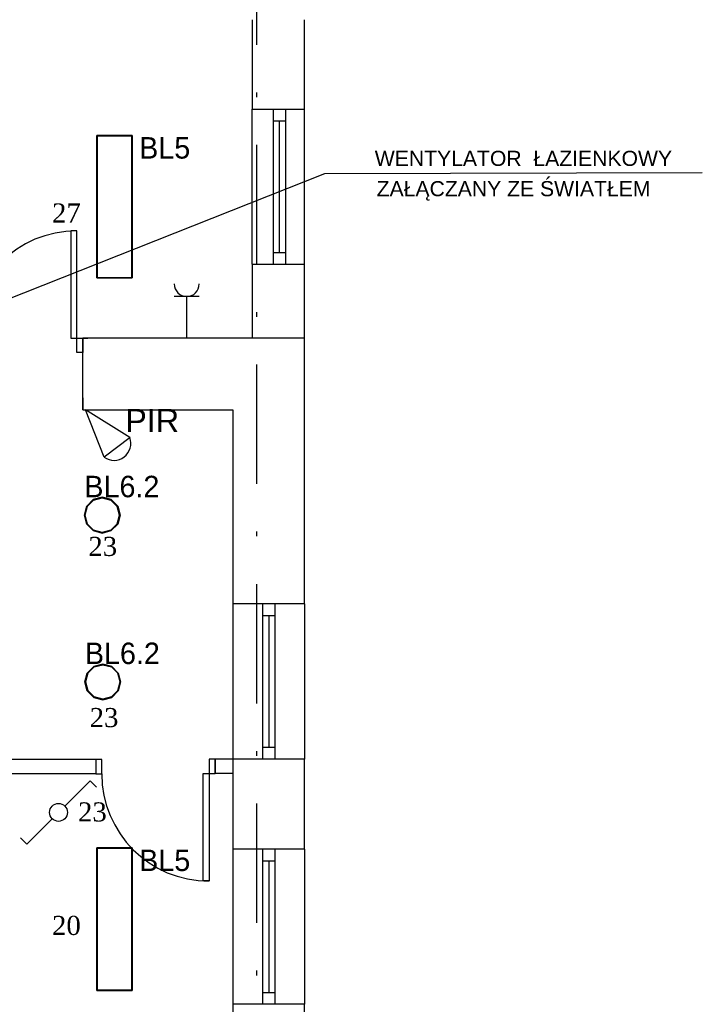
# Model space of a CAD drawing. Header units: millimetres. Extents: x -16803 to -7085, y -9068 to 2537.
# Tile 29 of 33: x -11983 to -11411, y 324 to 1149. Entities that reach past the tile are written whole.
import ezdxf

# ---------------------------------------------------------------- set-up
doc = ezdxf.new("R2010")
doc.units = ezdxf.units.MM
doc.header["$MEASUREMENT"] = 0
doc.linetypes.add('Kropki i Kreski', pattern=[920, 500, -200, 20, -200])
for name, color, linetype, lineweight in [('A_przekrojowe główne', 50, 'Continuous', 50), ('A_stolarka', 20, 'Continuous', 15), ('elektryka', 255, 'Continuous', 35), ('elektryka2', 20, 'Continuous', 35), ('opisy', 71, 'Continuous', 13)]:
    doc.layers.add(name, color=color, linetype=linetype, lineweight=lineweight)
doc.layers.add('A_zakres opracowania', color=7, linetype='Continuous', lineweight=70, true_color=0xe00038)
doc.layers.add('DLX_BLD0_FL1_LUM 1', color=7, linetype='Continuous', true_color=0x002aff)
doc.layers.add('DLX_BLD0_FL1_LUM 4', color=7, linetype='Continuous', true_color=0x002aff)
for name, color, linetype in [('DLX_BLD0_FL1_LUMKEY_IDX', 7, 'Continuous'), ('Konstrukcja - Ściany zew', 7, 'Continuous'), ('teletech', 7, 'Continuous')]:
    doc.layers.add(name, color=color, linetype=linetype)
doc.styles.add('ROMANS', font='times.ttf', dxfattribs={"height": 12})
doc.styles.get("Standard").update_dxf_attribs({"font": 'arial.ttf'})
doc.styles.add('TableTextStyle', font='txt')

msp = doc.modelspace()

# ---------------------------------------------------------------- linework, layer by layer
at = {"layer": 'A_przekrojowe główne', "lineweight": -3}
for p, q in [((-11919.23, 529.1), (-12214.23, 529.1)), ((-11919.23, 529.1), (-11919.23, 517.1)), ((-11804.23, 529.38), (-11819.23, 529.38)), ((-11819.23, 529.38), (-11819.23, 517.38)), ((-11919.23, 517.1), (-12392.23, 517.1)), ((-11804.23, 517.38), (-11819.23, 517.38))]:
    msp.add_line(p, q, dxfattribs=at)
at = {"layer": 'A_stolarka', "lineweight": -3}
for points in [[(-11935.23, 882.1), (-11935.23, 972.1), (-11940.23, 972.1), (-11940.23, 882.1)], [(-11930.23, 882.1), (-11930.23, 870.1), (-11935.23, 870.1), (-11935.23, 882.1)], [(-11914.23, 517.1), (-11914.23, 529.1), (-11919.23, 529.1), (-11919.23, 517.1)], [(-11819.23, 517.38), (-11819.23, 529.38), (-11824.23, 529.38), (-11824.23, 517.38)], [(-11824.23, 517.38), (-11824.23, 427.38), (-11829.23, 427.38), (-11829.23, 517.38)]]:
    msp.add_lwpolyline(points, close=True, dxfattribs=at)
for centre, start, end in [((-11935.23, 882.1), 90, 180), ((-11824.23, 517.1), 180, 270)]:
    msp.add_arc(centre, 90, start, end, dxfattribs=at)
at = {"layer": 'A_zakres opracowania', "linetype": 'Kropki i Kreski', "lineweight": -3, "ltscale": 0.2}
msp.add_lwpolyline([(-12692.23, -1447.9), (-11784.23, -1447.9), (-11784.23, 1575.1), (-12776.23, 1575.1), (-12776.23, 916.1), (-12896.23, 916.1), (-12896.23, 816.1), (-12674.23, 816.1), (-12674.23, 707.1), (-13147.23, 707.1), (-13147.23, 487.1), (-12674.23, 487.1), (-12674.23, -7.9), (-14626.23, -7.9), (-14626.23, -1047.9), (-13545.23, -1047.9), (-13545.23, -1265.9), (-13040.23, -1265.9), (-13040.23, -1525.9), (-12692.23, -1525.9)], close=True, dxfattribs=at)
at = {"layer": 'DLX_BLD0_FL1_LUM 1', "lineweight": -3}
for points in [[(-11926.82, 741.34, 0), (-11921.32, 746.83, 0)], [(-11921.32, 746.83, 0), (-11926.82, 741.34, 0)], [(-11921.32, 746.83, 0), (-11926.82, 741.34, 0)], [(-11926.82, 741.34, 0), (-11921.32, 746.83, 0)], [(-11921.07, 746.4, 0), (-11926.38, 741.09, 0)], [(-11926.38, 741.09, 0), (-11921.07, 746.4, 0)], [(-11921.32, 746.83, 0), (-11913.82, 748.84, 0)], [(-11913.82, 748.84, 0), (-11921.32, 746.83, 0)], [(-11913.82, 748.84, 0), (-11921.32, 746.83, 0)], [(-11921.32, 746.83, 0), (-11913.82, 748.84, 0)], [(-11921.32, 746.83, 0), (-11921.32, 746.83, 0)], [(-11921.32, 746.83, 0), (-11921.32, 746.83, 0)], [(-11913.82, 748.34, 0), (-11921.07, 746.4, 0)], [(-11921.07, 746.4, 0), (-11913.82, 748.34, 0)], [(-11913.82, 748.84, 0), (-11913.82, 748.84, 0)], [(-11913.82, 748.84, 0), (-11906.32, 746.83, 0)], [(-11906.32, 746.83, 0), (-11913.82, 748.84, 0)], [(-11913.82, 748.84, 0), (-11913.82, 748.84, 0)], [(-11906.32, 746.83, 0), (-11913.82, 748.84, 0)], [(-11913.82, 748.84, 0), (-11906.32, 746.83, 0)], [(-11906.57, 746.4, 0), (-11913.82, 748.34, 0)], [(-11913.82, 748.34, 0), (-11906.57, 746.4, 0)], [(-11901.27, 741.09, 0), (-11906.57, 746.4, 0)], [(-11906.57, 746.4, 0), (-11901.27, 741.09, 0)], [(-11906.32, 746.83, 0), (-11906.32, 746.83, 0)], [(-11906.32, 746.83, 0), (-11900.83, 741.34, 0)], [(-11900.83, 741.34, 0), (-11906.32, 746.83, 0)], [(-11906.32, 746.83, 0), (-11906.32, 746.83, 0)], [(-11900.83, 741.34, 0), (-11906.32, 746.83, 0)], [(-11906.32, 746.83, 0), (-11900.83, 741.34, 0)], [(-11928.82, 733.84, 0), (-11926.82, 741.34, 0)], [(-11926.82, 741.34, 0), (-11928.82, 733.84, 0)], [(-11926.82, 741.34, 0), (-11928.82, 733.84, 0)], [(-11928.82, 733.84, 0), (-11926.82, 741.34, 0)], [(-11926.38, 741.09, 0), (-11928.32, 733.84, 0)], [(-11928.32, 733.84, 0), (-11926.38, 741.09, 0)], [(-11926.82, 741.34, 0), (-11926.82, 741.34, 0)], [(-11926.82, 741.34, 0), (-11926.82, 741.34, 0)], [(-11899.32, 733.84, 0), (-11901.27, 741.09, 0)], [(-11901.27, 741.09, 0), (-11899.32, 733.84, 0)], [(-11900.83, 741.34, 0), (-11900.83, 741.34, 0)], [(-11900.83, 741.34, 0), (-11898.82, 733.84, 0)], [(-11898.82, 733.84, 0), (-11900.83, 741.34, 0)], [(-11900.83, 741.34, 0), (-11900.83, 741.34, 0)], [(-11898.82, 733.84, 0), (-11900.83, 741.34, 0)], [(-11900.83, 741.34, 0), (-11898.82, 733.84, 0)], [(-11926.82, 726.34, 0), (-11928.82, 733.84, 0)], [(-11928.82, 733.84, 0), (-11928.82, 733.84, 0)], [(-11928.82, 733.84, 0), (-11926.82, 726.34, 0)], [(-11928.82, 733.84, 0), (-11928.82, 733.84, 0)], [(-11928.82, 733.84, 0), (-11926.82, 726.34, 0)], [(-11926.82, 726.34, 0), (-11928.82, 733.84, 0)], [(-11928.32, 733.84, 0), (-11926.38, 726.59, 0)], [(-11926.38, 726.59, 0), (-11928.32, 733.84, 0)], [(-11926.82, 726.34, 0), (-11926.82, 726.34, 0)], [(-11921.32, 720.85, 0), (-11926.82, 726.34, 0)], [(-11926.82, 726.34, 0), (-11926.82, 726.34, 0)], [(-11926.82, 726.34, 0), (-11921.32, 720.85, 0)], [(-11926.82, 726.34, 0), (-11921.32, 720.85, 0)], [(-11921.32, 720.85, 0), (-11926.82, 726.34, 0)], [(-11926.38, 726.59, 0), (-11921.07, 721.28, 0)], [(-11921.07, 721.28, 0), (-11926.38, 726.59, 0)], [(-11906.57, 721.28, 0), (-11901.27, 726.59, 0)], [(-11901.27, 726.59, 0), (-11906.57, 721.28, 0)], [(-11900.83, 726.34, 0), (-11906.32, 720.85, 0)], [(-11906.32, 720.85, 0), (-11900.83, 726.34, 0)], [(-11906.32, 720.85, 0), (-11900.83, 726.34, 0)], [(-11900.83, 726.34, 0), (-11906.32, 720.85, 0)], [(-11901.27, 726.59, 0), (-11899.32, 733.84, 0)], [(-11899.32, 733.84, 0), (-11901.27, 726.59, 0)], [(-11898.82, 733.84, 0), (-11900.83, 726.34, 0)], [(-11900.83, 726.34, 0), (-11898.82, 733.84, 0)], [(-11900.83, 726.34, 0), (-11898.82, 733.84, 0)], [(-11898.82, 733.84, 0), (-11900.83, 726.34, 0)], [(-11900.83, 726.34, 0), (-11900.83, 726.34, 0)], [(-11900.83, 726.34, 0), (-11900.83, 726.34, 0)], [(-11898.82, 733.84, 0), (-11898.82, 733.84, 0)], [(-11898.82, 733.84, 0), (-11898.82, 733.84, 0)], [(-11913.82, 718.84, 0), (-11921.32, 720.85, 0)], [(-11921.32, 720.85, 0), (-11921.32, 720.85, 0)], [(-11921.32, 720.85, 0), (-11913.82, 718.84, 0)], [(-11921.32, 720.85, 0), (-11921.32, 720.85, 0)], [(-11921.32, 720.85, 0), (-11913.82, 718.84, 0)], [(-11913.82, 718.84, 0), (-11921.32, 720.85, 0)], [(-11921.07, 721.28, 0), (-11913.82, 719.34, 0)], [(-11913.82, 719.34, 0), (-11921.07, 721.28, 0)], [(-11913.82, 719.34, 0), (-11906.57, 721.28, 0)], [(-11906.57, 721.28, 0), (-11913.82, 719.34, 0)], [(-11906.32, 720.85, 0), (-11913.82, 718.84, 0)], [(-11913.82, 718.84, 0), (-11906.32, 720.85, 0)], [(-11913.82, 718.84, 0), (-11906.32, 720.85, 0)], [(-11906.32, 720.85, 0), (-11913.82, 718.84, 0)], [(-11913.82, 718.84, 0), (-11913.82, 718.84, 0)], [(-11913.82, 718.84, 0), (-11913.82, 718.84, 0)], [(-11906.32, 720.85, 0), (-11906.32, 720.85, 0)], [(-11906.32, 720.85, 0), (-11906.32, 720.85, 0)], [(-11926.41, 601.52, 0), (-11920.92, 607.01, 0)], [(-11920.92, 607.01, 0), (-11926.41, 601.52, 0)], [(-11920.92, 607.01, 0), (-11926.41, 601.52, 0)], [(-11926.41, 601.52, 0), (-11920.92, 607.01, 0)], [(-11920.67, 606.58, 0), (-11925.98, 601.27, 0)], [(-11925.98, 601.27, 0), (-11920.67, 606.58, 0)], [(-11920.92, 607.01, 0), (-11913.42, 609.02, 0)], [(-11913.42, 609.02, 0), (-11920.92, 607.01, 0)], [(-11913.42, 609.02, 0), (-11920.92, 607.01, 0)], [(-11920.92, 607.01, 0), (-11913.42, 609.02, 0)], [(-11920.92, 607.01, 0), (-11920.92, 607.01, 0)], [(-11920.92, 607.01, 0), (-11920.92, 607.01, 0)], [(-11913.42, 608.52, 0), (-11920.67, 606.58, 0)], [(-11920.67, 606.58, 0), (-11913.42, 608.52, 0)], [(-11913.42, 609.02, 0), (-11913.42, 609.02, 0)], [(-11913.42, 609.02, 0), (-11905.92, 607.01, 0)], [(-11905.92, 607.01, 0), (-11913.42, 609.02, 0)], [(-11913.42, 609.02, 0), (-11913.42, 609.02, 0)], [(-11905.92, 607.01, 0), (-11913.42, 609.02, 0)], [(-11913.42, 609.02, 0), (-11905.92, 607.01, 0)], [(-11906.17, 606.58, 0), (-11913.42, 608.52, 0)], [(-11913.42, 608.52, 0), (-11906.17, 606.58, 0)], [(-11900.86, 601.27, 0), (-11906.17, 606.58, 0)], [(-11906.17, 606.58, 0), (-11900.86, 601.27, 0)], [(-11905.92, 607.01, 0), (-11905.92, 607.01, 0)], [(-11905.92, 607.01, 0), (-11900.43, 601.52, 0)], [(-11900.43, 601.52, 0), (-11905.92, 607.01, 0)], [(-11905.92, 607.01, 0), (-11905.92, 607.01, 0)], [(-11900.43, 601.52, 0), (-11905.92, 607.01, 0)], [(-11905.92, 607.01, 0), (-11900.43, 601.52, 0)], [(-11928.42, 594.02, 0), (-11926.41, 601.52, 0)], [(-11926.41, 601.52, 0), (-11928.42, 594.02, 0)], [(-11926.41, 601.52, 0), (-11928.42, 594.02, 0)], [(-11928.42, 594.02, 0), (-11926.41, 601.52, 0)], [(-11925.98, 601.27, 0), (-11927.92, 594.02, 0)], [(-11927.92, 594.02, 0), (-11925.98, 601.27, 0)], [(-11926.41, 601.52, 0), (-11926.41, 601.52, 0)], [(-11926.41, 601.52, 0), (-11926.41, 601.52, 0)], [(-11898.92, 594.02, 0), (-11900.86, 601.27, 0)], [(-11900.86, 601.27, 0), (-11898.92, 594.02, 0)], [(-11900.43, 601.52, 0), (-11900.43, 601.52, 0)], [(-11900.43, 601.52, 0), (-11898.42, 594.02, 0)], [(-11898.42, 594.02, 0), (-11900.43, 601.52, 0)], [(-11900.43, 601.52, 0), (-11900.43, 601.52, 0)], [(-11898.42, 594.02, 0), (-11900.43, 601.52, 0)], [(-11900.43, 601.52, 0), (-11898.42, 594.02, 0)], [(-11926.41, 586.52, 0), (-11928.42, 594.02, 0)], [(-11928.42, 594.02, 0), (-11928.42, 594.02, 0)], [(-11928.42, 594.02, 0), (-11926.41, 586.52, 0)], [(-11928.42, 594.02, 0), (-11928.42, 594.02, 0)], [(-11928.42, 594.02, 0), (-11926.41, 586.52, 0)], [(-11926.41, 586.52, 0), (-11928.42, 594.02, 0)], [(-11927.92, 594.02, 0), (-11925.98, 586.77, 0)], [(-11925.98, 586.77, 0), (-11927.92, 594.02, 0)], [(-11926.41, 586.52, 0), (-11926.41, 586.52, 0)], [(-11920.92, 581.03, 0), (-11926.41, 586.52, 0)], [(-11926.41, 586.52, 0), (-11926.41, 586.52, 0)], [(-11926.41, 586.52, 0), (-11920.92, 581.03, 0)], [(-11926.41, 586.52, 0), (-11920.92, 581.03, 0)], [(-11920.92, 581.03, 0), (-11926.41, 586.52, 0)], [(-11925.98, 586.77, 0), (-11920.67, 581.46, 0)], [(-11920.67, 581.46, 0), (-11925.98, 586.77, 0)], [(-11906.17, 581.46, 0), (-11900.86, 586.77, 0)], [(-11900.86, 586.77, 0), (-11906.17, 581.46, 0)], [(-11900.43, 586.52, 0), (-11905.92, 581.03, 0)], [(-11905.92, 581.03, 0), (-11900.43, 586.52, 0)], [(-11905.92, 581.03, 0), (-11900.43, 586.52, 0)], [(-11900.43, 586.52, 0), (-11905.92, 581.03, 0)], [(-11900.86, 586.77, 0), (-11898.92, 594.02, 0)], [(-11898.92, 594.02, 0), (-11900.86, 586.77, 0)], [(-11898.42, 594.02, 0), (-11900.43, 586.52, 0)], [(-11900.43, 586.52, 0), (-11898.42, 594.02, 0)], [(-11900.43, 586.52, 0), (-11898.42, 594.02, 0)], [(-11898.42, 594.02, 0), (-11900.43, 586.52, 0)], [(-11900.43, 586.52, 0), (-11900.43, 586.52, 0)], [(-11900.43, 586.52, 0), (-11900.43, 586.52, 0)], [(-11898.42, 594.02, 0), (-11898.42, 594.02, 0)], [(-11898.42, 594.02, 0), (-11898.42, 594.02, 0)], [(-11913.42, 579.02, 0), (-11920.92, 581.03, 0)], [(-11920.92, 581.03, 0), (-11920.92, 581.03, 0)], [(-11920.92, 581.03, 0), (-11913.42, 579.02, 0)], [(-11920.92, 581.03, 0), (-11920.92, 581.03, 0)], [(-11920.92, 581.03, 0), (-11913.42, 579.02, 0)], [(-11913.42, 579.02, 0), (-11920.92, 581.03, 0)], [(-11920.67, 581.46, 0), (-11913.42, 579.52, 0)], [(-11913.42, 579.52, 0), (-11920.67, 581.46, 0)], [(-11913.42, 579.52, 0), (-11906.17, 581.46, 0)], [(-11906.17, 581.46, 0), (-11913.42, 579.52, 0)], [(-11905.92, 581.03, 0), (-11913.42, 579.02, 0)], [(-11913.42, 579.02, 0), (-11905.92, 581.03, 0)], [(-11913.42, 579.02, 0), (-11905.92, 581.03, 0)], [(-11905.92, 581.03, 0), (-11913.42, 579.02, 0)], [(-11913.42, 579.02, 0), (-11913.42, 579.02, 0)], [(-11913.42, 579.02, 0), (-11913.42, 579.02, 0)], [(-11905.92, 581.03, 0), (-11905.92, 581.03, 0)], [(-11905.92, 581.03, 0), (-11905.92, 581.03, 0)]]:
    msp.add_polyline3d(points, dxfattribs=at)
at = {"layer": 'DLX_BLD0_FL1_LUM 4', "lineweight": -3}
for points in [[(-11918.35, 932.62, 0), (-11918.35, 1052.12, 0)], [(-11918.35, 1052.12, 0), (-11918.35, 1052.12, 0)], [(-11918.35, 1052.12, 0), (-11918.35, 932.62, 0)], [(-11918.35, 1052.12, 0), (-11888.85, 1052.12, 0)], [(-11888.85, 1052.12, 0), (-11918.35, 1052.12, 0)], [(-11918.35, 1052.12, 0), (-11918.35, 1052.12, 0)], [(-11918.35, 1052.12, 0), (-11918.35, 932.62, 0)], [(-11888.85, 1052.12, 0), (-11918.35, 1052.12, 0)], [(-11918.35, 932.62, 0), (-11918.35, 1052.12, 0)], [(-11918.35, 1052.12, 0), (-11888.85, 1052.12, 0)], [(-11918.1, 932.87, 0), (-11918.1, 1051.87, 0)], [(-11918.1, 1051.87, 0), (-11889.1, 1051.87, 0)], [(-11918.1, 1051.87, 0), (-11918.1, 932.87, 0)], [(-11889.1, 1051.87, 0), (-11918.1, 1051.87, 0)], [(-11918.1, 1051.87, 0), (-11918.1, 932.87, 0)], [(-11889.1, 1051.87, 0), (-11918.1, 1051.87, 0)], [(-11918.1, 932.87, 0), (-11918.1, 1051.87, 0)], [(-11918.1, 1051.87, 0), (-11889.1, 1051.87, 0)], [(-11889.1, 1051.87, 0), (-11889.1, 932.87, 0)], [(-11889.1, 932.87, 0), (-11889.1, 1051.87, 0)], [(-11889.1, 932.87, 0), (-11889.1, 1051.87, 0)], [(-11889.1, 1051.87, 0), (-11889.1, 932.87, 0)], [(-11888.85, 1052.12, 0), (-11888.85, 932.62, 0)], [(-11888.85, 932.62, 0), (-11888.85, 1052.12, 0)], [(-11888.85, 1052.12, 0), (-11888.85, 1052.12, 0)], [(-11888.85, 1052.12, 0), (-11888.85, 1052.12, 0)], [(-11888.85, 932.62, 0), (-11888.85, 1052.12, 0)], [(-11888.85, 1052.12, 0), (-11888.85, 932.62, 0)], [(-11888.85, 932.62, 0), (-11918.35, 932.62, 0)], [(-11918.35, 932.62, 0), (-11918.35, 932.62, 0)], [(-11918.35, 932.62, 0), (-11888.85, 932.62, 0)], [(-11918.35, 932.62, 0), (-11918.35, 932.62, 0)], [(-11918.35, 932.62, 0), (-11888.85, 932.62, 0)], [(-11888.85, 932.62, 0), (-11918.35, 932.62, 0)], [(-11889.1, 932.87, 0), (-11918.1, 932.87, 0)], [(-11918.1, 932.87, 0), (-11889.1, 932.87, 0)], [(-11918.1, 932.87, 0), (-11889.1, 932.87, 0)], [(-11889.1, 932.87, 0), (-11918.1, 932.87, 0)], [(-11888.85, 932.62, 0), (-11888.85, 932.62, 0)], [(-11888.85, 932.62, 0), (-11888.85, 932.62, 0)], [(-11918.35, 335.48, 0), (-11918.35, 454.98, 0)], [(-11918.35, 454.98, 0), (-11918.35, 454.98, 0)], [(-11918.35, 454.98, 0), (-11918.35, 335.48, 0)], [(-11918.35, 454.98, 0), (-11888.85, 454.98, 0)], [(-11888.85, 454.98, 0), (-11918.35, 454.98, 0)], [(-11918.35, 454.98, 0), (-11918.35, 454.98, 0)], [(-11918.35, 454.98, 0), (-11918.35, 335.48, 0)], [(-11888.85, 454.98, 0), (-11918.35, 454.98, 0)], [(-11918.35, 335.48, 0), (-11918.35, 454.98, 0)], [(-11918.35, 454.98, 0), (-11888.85, 454.98, 0)], [(-11918.1, 335.73, 0), (-11918.1, 454.73, 0)], [(-11918.1, 454.73, 0), (-11889.1, 454.73, 0)], [(-11918.1, 454.73, 0), (-11918.1, 335.73, 0)], [(-11889.1, 454.73, 0), (-11918.1, 454.73, 0)], [(-11918.1, 454.73, 0), (-11918.1, 335.73, 0)], [(-11889.1, 454.73, 0), (-11918.1, 454.73, 0)], [(-11918.1, 335.73, 0), (-11918.1, 454.73, 0)], [(-11918.1, 454.73, 0), (-11889.1, 454.73, 0)], [(-11889.1, 454.73, 0), (-11889.1, 335.73, 0)], [(-11889.1, 335.73, 0), (-11889.1, 454.73, 0)], [(-11889.1, 335.73, 0), (-11889.1, 454.73, 0)], [(-11889.1, 454.73, 0), (-11889.1, 335.73, 0)], [(-11888.85, 454.98, 0), (-11888.85, 335.48, 0)], [(-11888.85, 335.48, 0), (-11888.85, 454.98, 0)], [(-11888.85, 454.98, 0), (-11888.85, 454.98, 0)], [(-11888.85, 454.98, 0), (-11888.85, 454.98, 0)], [(-11888.85, 335.48, 0), (-11888.85, 454.98, 0)], [(-11888.85, 454.98, 0), (-11888.85, 335.48, 0)], [(-11888.85, 335.48, 0), (-11918.35, 335.48, 0)], [(-11918.35, 335.48, 0), (-11888.85, 335.48, 0)], [(-11918.35, 335.48, 0), (-11888.85, 335.48, 0)], [(-11888.85, 335.48, 0), (-11918.35, 335.48, 0)], [(-11889.1, 335.73, 0), (-11918.1, 335.73, 0)], [(-11918.1, 335.73, 0), (-11889.1, 335.73, 0)], [(-11918.1, 335.73, 0), (-11889.1, 335.73, 0)], [(-11889.1, 335.73, 0), (-11918.1, 335.73, 0)], [(-11888.85, 335.48, 0), (-11888.85, 335.48, 0)], [(-11888.85, 335.48, 0), (-11888.85, 335.48, 0)]]:
    msp.add_polyline3d(points, dxfattribs=at)
at = {"layer": 'elektryka', "lineweight": -3}
msp.add_line((-11727.11, 1020.11), (-11410.64, 1021.07), dxfattribs=at)
at = {"layer": 'elektryka', "color": 3, "lineweight": -3}
for p, q in [((-11832.48, 917.1), (-11853.48, 917.1)), ((-11842.98, 882.1), (-11842.98, 917.1))]:
    msp.add_line(p, q, dxfattribs=at)
at = {"layer": 'elektryka', "lineweight": -3}
msp.add_lwpolyline([(-12325.4, 783.18), (-11727.11, 1020.11)], dxfattribs=at)
at = {"layer": 'elektryka', "color": 3, "lineweight": -3}
msp.add_arc((-11842.98, 927.6), 10.5, 180, 0, dxfattribs=at)
at = {"layer": 'elektryka2', "lineweight": -3}
for p, q in [((-11945.22, 490), (-11924.01, 511.21)), ((-11924.01, 511.21), (-11918.7, 505.91)), ((-11977.04, 458.18), (-11955.83, 479.39)), ((-11982.34, 463.48), (-11977.04, 458.18))]:
    msp.add_line(p, q, dxfattribs=at)
msp.add_circle((-11950.52, 484.7), 7.5, dxfattribs=at)
at = {"layer": 'Konstrukcja - Ściany zew', "color": 7, "linetype": 'Continuous', "lineweight": -3}
for p, q in [((-11788.23, 1074.1), (-11770.23, 1074.1)), ((-11788.23, 944.1), (-11788.23, 1074.1)), ((-11788.23, 1074.1), (-11770.23, 1074.1)), ((-11770.23, 1074.1), (-11760.23, 1074.1)), ((-11770.23, 1064.1), (-11770.23, 1074.1)), ((-11770.23, 1074.1), (-11760.23, 1074.1)), ((-11770.23, 1074.1), (-11760.23, 1074.1)), ((-11760.23, 1074.1), (-11744.23, 1074.1)), ((-11760.23, 1074.1), (-11760.23, 1064.1)), ((-11760.23, 1074.1), (-11744.23, 1074.1)), ((-11744.23, 944.1), (-11744.23, 1074.1)), ((-11760.23, 1064.1), (-11770.23, 1064.1)), ((-11770.23, 954.1), (-11770.23, 1064.1)), ((-11765.23, 954.1), (-11765.23, 1064.1)), ((-11760.23, 1064.1), (-11760.23, 954.1)), ((-11770.23, 944.1), (-11770.23, 954.1)), ((-11770.23, 954.1), (-11760.23, 954.1)), ((-11760.23, 954.1), (-11760.23, 944.1)), ((-11788.23, 944.1), (-11770.23, 944.1)), ((-11788.23, 944.1), (-11770.23, 944.1)), ((-11770.23, 944.1), (-11760.23, 944.1)), ((-11770.23, 944.1), (-11760.23, 944.1)), ((-11770.23, 944.1), (-11760.23, 944.1)), ((-11760.23, 944.1), (-11744.23, 944.1)), ((-11760.23, 944.1), (-11744.23, 944.1)), ((-11930.23, 882.1), (-11925.93, 882.1)), ((-11930.23, 832.1), (-11930.23, 882.1)), ((-11930.23, 832.1), (-11930.23, 882.1)), ((-11930.23, 832.1), (-11930.23, 882.1)), ((-11930.23, 832.1), (-11930.23, 882.1)), ((-11930.23, 882.1), (-11925.93, 882.1)), ((-11930.23, 882.1), (-11925.93, 882.1)), ((-11930.23, 822.1), (-11930.23, 882.1)), ((-11930.23, 822.1), (-11930.23, 832.1)), ((-11930.23, 832.1), (-11930.23, 822.1)), ((-11930.23, 822.1), (-11930.23, 832.1)), ((-11930.23, 822.1), (-11930.23, 832.1)), ((-11930.23, 822.1), (-11925.93, 822.1)), ((-11930.23, 822.1), (-11925.93, 822.1)), ((-11930.23, 822.1), (-11925.93, 822.1)), ((-11779.23, 659.38), (-11804.23, 659.38)), ((-11804.23, 659.38), (-11804.23, 529.38)), ((-11779.23, 659.38), (-11804.23, 659.38)), ((-11769.23, 659.38), (-11779.23, 659.38)), ((-11779.23, 649.38), (-11779.23, 659.38)), ((-11769.23, 659.38), (-11779.23, 659.38)), ((-11769.23, 659.38), (-11779.23, 659.38)), ((-11744.23, 659.38), (-11769.23, 659.38)), ((-11769.23, 659.38), (-11769.23, 649.38)), ((-11744.23, 659.38), (-11769.23, 659.38)), ((-11744.23, 659.38), (-11744.23, 529.38)), ((-11769.23, 649.38), (-11779.23, 649.38)), ((-11779.23, 539.38), (-11779.23, 649.38)), ((-11774.23, 649.38), (-11774.23, 539.38)), ((-11769.23, 649.38), (-11769.23, 539.38)), ((-11779.23, 529.38), (-11779.23, 539.38)), ((-11779.23, 539.38), (-11769.23, 539.38)), ((-11769.23, 539.38), (-11769.23, 529.38)), ((-11779.23, 529.38), (-11804.23, 529.38)), ((-11779.23, 529.38), (-11804.23, 529.38)), ((-11769.23, 529.38), (-11779.23, 529.38)), ((-11769.23, 529.38), (-11779.23, 529.38)), ((-11769.23, 529.38), (-11779.23, 529.38)), ((-11744.23, 529.38), (-11769.23, 529.38)), ((-11744.23, 529.38), (-11769.23, 529.38)), ((-11779.23, 453.86), (-11804.23, 453.86)), ((-11804.23, 453.86), (-11804.23, 323.86)), ((-11779.23, 453.86), (-11804.23, 453.86)), ((-11769.23, 453.86), (-11779.23, 453.86)), ((-11779.23, 443.86), (-11779.23, 453.86)), ((-11769.23, 453.86), (-11779.23, 453.86)), ((-11769.23, 453.86), (-11779.23, 453.86)), ((-11744.23, 453.86), (-11769.23, 453.86)), ((-11769.23, 453.86), (-11769.23, 443.86)), ((-11744.23, 453.86), (-11769.23, 453.86)), ((-11744.23, 453.86), (-11744.23, 323.86)), ((-11769.23, 443.86), (-11779.23, 443.86)), ((-11779.23, 333.86), (-11779.23, 443.86)), ((-11774.23, 443.86), (-11774.23, 333.86)), ((-11769.23, 443.86), (-11769.23, 333.86)), ((-11779.23, 323.86), (-11779.23, 333.86)), ((-11779.23, 333.86), (-11769.23, 333.86)), ((-11769.23, 333.86), (-11769.23, 323.86)), ((-11779.23, 323.86), (-11804.23, 323.86)), ((-11779.23, 323.86), (-11804.23, 323.86)), ((-11769.23, 323.86), (-11779.23, 323.86)), ((-11769.23, 323.86), (-11779.23, 323.86)), ((-11769.23, 323.86), (-11779.23, 323.86)), ((-11744.23, 323.86), (-11769.23, 323.86)), ((-11744.23, 323.86), (-11769.23, 323.86))]:
    msp.add_line(p, q, dxfattribs=at)
for points in [[(-11788.23, 1149.1), (-11788.23, 1074.1)], [(-11744.23, 1074.1), (-11744.23, 1149.1)], [(-11788.23, 944.1), (-11788.23, 882.1)], [(-11744.23, 882.1), (-11744.23, 944.1)], [(-11804.23, 882.1), (-11930.23, 882.1)], [(-11744.23, 882.1), (-11804.23, 882.1)], [(-11744.23, 882.1), (-11788.23, 882.1)], [(-11744.23, 659.38), (-11744.23, 882.1)], [(-11930.23, 822.1), (-11804.23, 822.1)], [(-11804.23, 822.1), (-11804.23, 659.38)], [(-11804.23, 529.38), (-11804.23, 453.86)], [(-11744.23, 453.86), (-11744.23, 529.38)], [(-11804.23, 323.86), (-11804.23, 248.34)], [(-11744.23, 248.34), (-11744.23, 323.86)]]:
    msp.add_lwpolyline(points, dxfattribs=at)
at = {"layer": 'teletech', "lineweight": -3}
for p, q in [((-11912.27, 782.57), (-11927.82, 822.1)), ((-11890.79, 798.91), (-11927.82, 822.1)), ((-11890.38, 798.84), (-11912.27, 782.57))]:
    msp.add_line(p, q, dxfattribs=at)
msp.add_arc((-11903.93, 793.85), 14.08, 234.12383, 21.0646, dxfattribs=at)

# ---------------------------------------------------------------- texts
at = {"layer": 'DLX_BLD0_FL1_LUMKEY_IDX', "lineweight": -3, "style": 'TableTextStyle'}
for s, p in [('BL5', (-11882.87, 1032.69)), ('BL6.2', (-11928.82, 748.84)), ('BL6.2', (-11928.42, 609.02)), ('BL5', (-11882.87, 435.55))]:
    msp.add_text(s, height=18, dxfattribs=at).set_placement(p)
at = {"layer": 'elektryka', "lineweight": -3, "char_height": 12.6956, "attachment_point": 1}
for s, insert in [('WENTYLATOR  ŁAZIENKOWY', (-11685.3, 1039.23)), ('ZAŁĄCZANY ZE ŚWIATŁEM', (-11683.71, 1013.83))]:
    msp.add_mtext_dynamic_manual_height_columns(s, width=478.3028, gutter_width=63.48, heights=[0], dxfattribs=dict(at, insert=insert))
at = {"layer": 'opisy', "color": 0, "lineweight": -3, "style": 'ROMANS'}
for s, p in [('27', (-11955.96, 979.11)), ('23', (-11925.49, 699.66)), ('23', (-11924.41, 556.21)), ('23', (-11934.18, 477.13)), ('20', (-11955.96, 381.97))]:
    msp.add_text(s, height=16, dxfattribs=at).set_placement(p)
at = {"layer": 'teletech', "lineweight": -3}
msp.add_text('PIR', height=19.411, dxfattribs=at).set_placement((-11894.53, 803.44))

doc.saveas('drawing.dxf')
